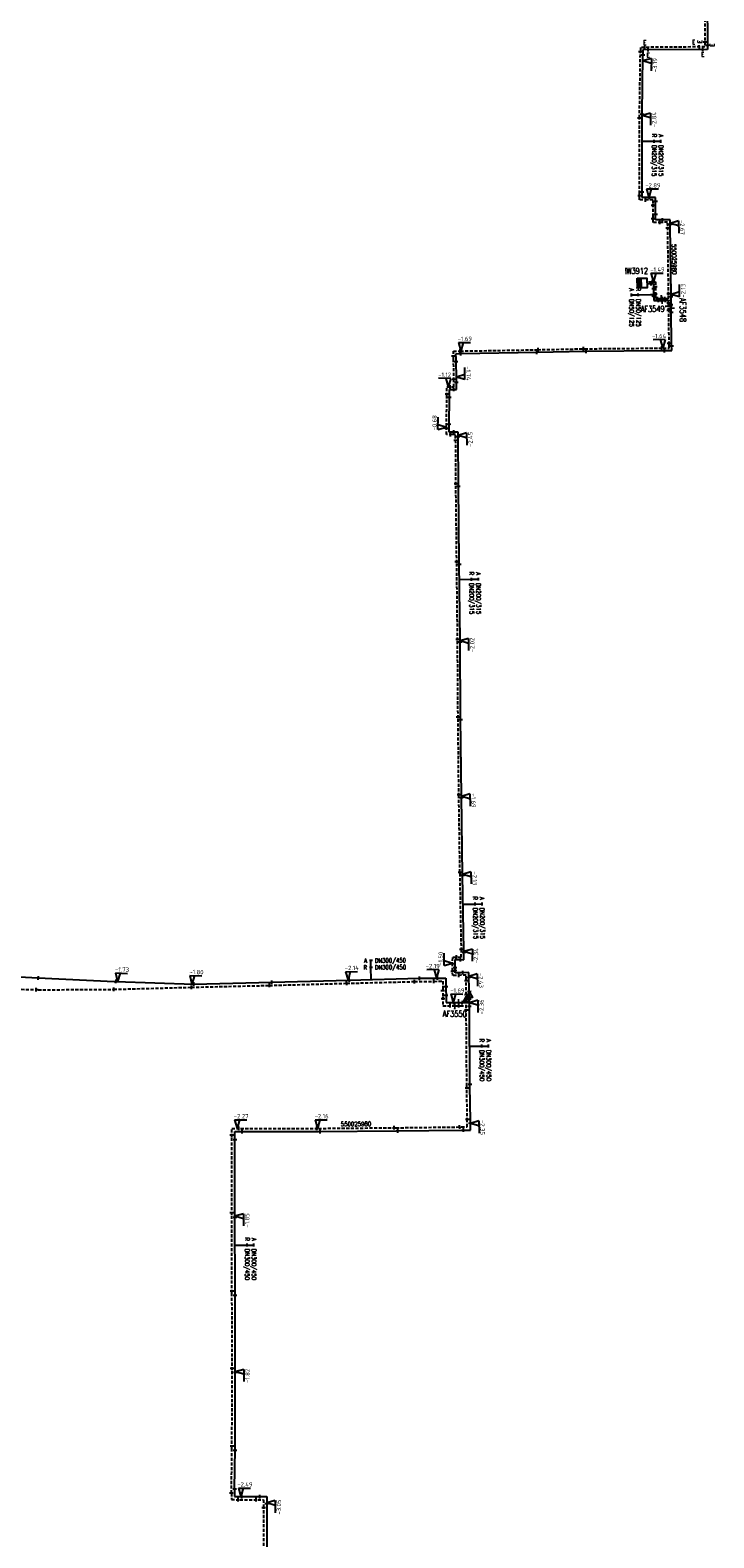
# Model space of a CAD drawing. Header units: millimetres. Extents: x 0 to 118318689, y 0 to 490460760.
# Tile 34 of 117: x 116360999 to 116501609, y 485519551 to 485829882. Entities that reach past the tile are written whole.
import ezdxf
from ezdxf.enums import TextEntityAlignment as Align

# ---------------------------------------------------------------- set-up
doc = ezdxf.new("R2010")
doc.units = ezdxf.units.MM
doc.header["$LTSCALE"] = 200
doc.linetypes.add('HIDDEN2', pattern=[4.7625, 3.175, -1.5875])
doc.layers.get('0').update_dxf_attribs({"color": 8})
for name, color, linetype in [('WT-C-AFSLUITER', 7, 'Continuous'), ('WT-C-kastWM', 7, 'Continuous'), ('WT-C-mof', 7, 'Continuous'), ('WT-C-VERLOOP', 7, 'Continuous'), ('WT-I-diam', 7, 'Continuous'), ('WT-I-info', 7, 'Continuous'), ('WT-I-NAP', 7, 'Continuous'), ('WT-L-aanvoer', 6, 'Continuous'), ('WT-L-retour', 6, 'HIDDEN2')]:
    doc.layers.add(name, color=color, linetype=linetype)
doc.styles.add('DIN17', font='ROMANS.SHX', dxfattribs={"width": 0.9})
doc.styles.add('ISOCP', font='ISOCP.SHX')

# ---------------------------------------------------------------- blocks, each defined once
blk = doc.blocks.new('LR-mofD')
at = {"color": 0, "linetype": 'ByBlock', "lineweight": -2}
blk.add_line((0, -0.75), (0, 0.75), dxfattribs=at)
at = {"color": 1, "linetype": 'ByBlock', "lineweight": -3, "style": 'DIN17', "width": 0.9}
blk.add_attdef('*1', text='', height=1.8, dxfattribs=at).set_placement((0, 2), align=Align.MIDDLE)
blk = doc.blocks.new('LR-mof')
at = {"color": 0, "linetype": 'ByBlock', "lineweight": -2}
blk.add_line((0, -0.75), (0, 0.75), dxfattribs=at)
blk = doc.blocks.new('nap1')
at = {"color": 0, "linetype": 'Continuous'}
for p, q in [((-1, 3.5), (0, 0)), ((-1, 3.5), (4, 3.5)), ((1, 3.5), (0, 0))]:
    blk.add_line(p, q, dxfattribs=at)
at = {"color": 0, "linetype": 'Continuous', "style": 'ISOCP'}
for tag, p in [('*1', (1.7, 5)), ('*2', (4, 1.5))]:
    blk.add_attdef(tag, text='', height=1.8, dxfattribs=at).set_placement(p, align=Align.MIDDLE)
blk = doc.blocks.new('LR-VERL')
at = {"color": 0, "linetype": 'ByBlock', "lineweight": -2}
blk.add_lwpolyline([(1.08, 0), (-1.08, -1.25), (-1.08, 1.25)], close=True, dxfattribs=at)
blk = doc.blocks.new('LR-AFS')
at = {"color": 0, "lineweight": -3, "const_width": 0.7}
blk.add_lwpolyline([(0, -1.5), (0, 1.5)], dxfattribs=at)
at = {"color": 7, "linetype": 'ByBlock', "lineweight": -2, "style": 'DIN17', "width": 0.9}
blk.add_attdef('*1', text='', height=2.5, dxfattribs=at).set_placement((0, 5), align=Align.MIDDLE)
at = {"color": 0, "linetype": 'ByBlock', "lineweight": -2, "style": 'DIN17', "width": 0.3, "flags": 1}
for tag, p in [('*2', (2.5, 1.5)), ('OCODE', (-7.5, -2.5)), ('ST', (-7.5, -5)), ('VCODE', (-2.5, -5)), ('NCODE', (-2.5, -2.5)), ('NIVO', (2.5, -5)), ('BC', (2.5, -2.5)), ('IMM', (7.5, -5)), ('RK', (7.5, -2.5)), ('VERTR', (-7.5, -10)), ('DEKM', (-7.5, -12.5)), ('FABR', (-7.5, -7.5)), ('PDATUM', (-2.5, -12.5)), ('OPBLEN', (-2.5, -10)), ('TYPE', (-2.5, -7.5)), ('OPBOUW', (2.5, -7.5)), ('HULPST', (2.5, -10)), ('OPM', (2.5, -12.5)), ('VERLSP', (7.5, -10)), ('BEDIEN', (7.5, -7.5)), ('BORD', (7.5, -12.5)), ('BORDL', (-7.5, -15)), ('BORDX', (-2.5, -15)), ('BORDY', (2.5, -15)), ('BORDZ', (7.5, -15))]:
    blk.add_attdef(tag, text='', height=1.8, dxfattribs=at).set_placement(p, align=Align.MIDDLE)
blk = doc.blocks.new('nap2')
at = {"color": 0, "linetype": 'Continuous'}
for p, q in [((1, 3.5), (-4, 3.5)), ((-1, 3.5), (0, 0)), ((1, 3.5), (0, 0))]:
    blk.add_line(p, q, dxfattribs=at)
at = {"color": 0, "linetype": 'Continuous', "style": 'ISOCP'}
for tag, p in [('*1', (-1.5, 5)), ('*2', (-4, 1.5))]:
    blk.add_attdef(tag, text='', height=1.8, dxfattribs=at).set_placement(p, align=Align.MIDDLE)
blk = doc.blocks.new('LR-DIAB2')
at = {"color": 0, "linetype": 'Continuous', "lineweight": -3}
blk.add_line((0, 5), (0, 7.8), dxfattribs=at)
at = {"color": 0, "lineweight": -3}
blk.add_line((0, 0), (0, 5), dxfattribs=at)
for points in [[(0.61, 7.8), (0, 7.8), (-0.61, 7.8)], [(0.61, 5), (0, 5), (-0.61, 5)]]:
    blk.add_lwpolyline(points, dxfattribs=at)
at = {"color": 1, "lineweight": -3, "style": 'DIN17', "width": 0.9}
for tag, p in [('*1', (-1.61, 7.8)), ('*2', (-1.61, 5.02))]:
    blk.add_attdef(tag, text='', height=1.8, dxfattribs=at).set_placement(p, align=Align.MIDDLE_RIGHT)
for tag, p in [('*11', (1.61, 7.8)), ('*12', (1.61, 5))]:
    blk.add_attdef(tag, text='', height=1.8, dxfattribs=at).set_placement(p, align=Align.MIDDLE_LEFT)
blk = doc.blocks.new('LR-hyp')
at = {"color": 7, "linetype": 'ByBlock', "lineweight": -3, "style": 'DIN17', "width": 0.9}
blk.add_attdef('*1', text='', height=1.8, dxfattribs=at).set_placement((0, 0), align=Align.MIDDLE)
at = {"color": 7, "linetype": 'ByBlock', "lineweight": -2, "style": 'DIN17', "width": 0.9, "flags": 1}
blk.add_attdef('*2', text='', height=1.8, dxfattribs=at).set_placement((0, -5), align=Align.MIDDLE)
blk = doc.blocks.new('LR-kastWM')
at = {"color": 0, "linetype": 'ByBlock', "lineweight": -3}
blk.add_lwpolyline([(-2, 2), (2, 2), (2, -2), (-2, -2)], close=True, dxfattribs=at)
at = {"color": 0}
blk.add_solid([(-2, -2), (0, -2), (-2, 2), (0, 2)], dxfattribs=at)
at = {"color": 7, "linetype": 'ByBlock', "lineweight": -3, "style": 'DIN17', "width": 0.7}
for tag, p in [('*1', (0, 5)), ('*2', (0, -5))]:
    blk.add_attdef(tag, text='', height=2.5, dxfattribs=at).set_placement(p, align=Align.MIDDLE)
at = {"color": 0, "linetype": 'ByBlock', "lineweight": -2, "style": 'DIN17', "width": 0.3, "flags": 1}
for tag, p in [('OCODE', (4.5, 1.25)), ('NCODE', (9.5, 1.25)), ('BC', (14.5, 1.25)), ('RK', (19.5, 1.25)), ('ST', (4.5, -1.25)), ('VCODE', (9.5, -1.25)), ('NIVO', (14.5, -1.25)), ('IMM', (19.5, -1.25))]:
    blk.add_attdef(tag, text='', height=1.8, dxfattribs=at).set_placement(p, align=Align.MIDDLE)
blk = doc.blocks.new('LR-DIAO2')
at = {"color": 0, "lineweight": -3}
blk.add_line((0, 0), (0, -5), dxfattribs=at)
at = {"color": 0, "linetype": 'Continuous', "lineweight": -3}
blk.add_line((0, -5), (0, -7.8), dxfattribs=at)
at = {"color": 0, "lineweight": -3}
for points in [[(0.61, -5), (0, -5), (-0.61, -5)], [(0.61, -7.8), (0, -7.8), (-0.61, -7.8)]]:
    blk.add_lwpolyline(points, dxfattribs=at)
at = {"color": 1, "lineweight": -3, "style": 'DIN17', "width": 0.9}
for tag, p in [('*1', (-1.61, -5)), ('*2', (-1.61, -7.78))]:
    blk.add_attdef(tag, text='', height=1.8, dxfattribs=at).set_placement(p, align=Align.MIDDLE_RIGHT)
for tag, p in [('*11', (1.61, -5)), ('*12', (1.61, -7.8))]:
    blk.add_attdef(tag, text='', height=1.8, dxfattribs=at).set_placement(p, align=Align.MIDDLE_LEFT)

msp = doc.modelspace()

# ---------------------------------------------------------------- linework, layer by layer
at = {"layer": 'WT-I-diam'}
msp.add_line((116489227, 485775382), (116488580, 485775376), dxfattribs=at)
at = {"layer": 'WT-L-aanvoer'}
for p, q in [((116500258, 485841209), (116500276, 485825927)), ((116486838, 485812556), (116487029, 485824735)), ((116500276, 485825927), (116487024, 485825823)), ((116487024, 485825823), (116487029, 485824735)), ((116486855, 485796256), (116486838, 485812556)), ((116486855, 485795440), (116486855, 485796256)), ((116487977, 485795440), (116486855, 485795440)), ((116489627, 485795440), (116487977, 485795440)), ((116489626, 485794195), (116489627, 485795440)), ((116489626, 485791535), (116489626, 485794195)), ((116489635, 485790819), (116489626, 485791535)), ((116490777, 485790833), (116489635, 485790819)), ((116492622, 485790856), (116490777, 485790833)), ((116492638, 485789555), (116492622, 485790856)), ((116492814, 485775364), (116492638, 485789555)), ((116488197, 485777702), (116488721, 485777707)), ((116488721, 485777707), (116489206, 485777711)), ((116489206, 485777711), (116489213, 485776915)), ((116489213, 485776915), (116489227, 485775382)), ((116489227, 485775382), (116489237, 485774239)), ((116489237, 485774239), (116490147, 485774247)), ((116490147, 485774247), (116490968, 485774254)), ((116490968, 485774254), (116491604, 485774260)), ((116491604, 485774260), (116492815, 485774271)), ((116492816, 485773601), (116492814, 485775364)), ((116492836, 485772631), (116492816, 485773601)), ((116492846, 485772079), (116492836, 485772631)), ((116492937, 485765177), (116492846, 485772079)), ((116492948, 485763932), (116492937, 485765177)), ((116448565, 485763290), (116449521, 485763310)), ((116448585, 485762297), (116448565, 485763290)), ((116448677, 485757754), (116448585, 485762297)), ((116449521, 485763310), (116465370, 485763591)), ((116465370, 485763591), (116475084, 485763786)), ((116475084, 485763786), (116491180, 485763918)), ((116491180, 485763918), (116492948, 485763932)), ((116447213, 485754594), (116447228, 485755937)), ((116447228, 485755937), (116447749, 485755931)), ((116447749, 485755931), (116448656, 485755921)), ((116448656, 485755921), (116448677, 485757754)), ((116447144, 485748376), (116447213, 485754594)), ((116447150, 485747157), (116447144, 485748376)), ((116447789, 485747160), (116447150, 485747157)), ((116449016, 485747167), (116447789, 485747160)), ((116449022, 485745905), (116449016, 485747167)), ((116449071, 485736280), (116449022, 485745905)), ((116449245, 485720253), (116449071, 485736280)), ((116449413, 485704249), (116449245, 485720253)), ((116449514, 485688253), (116449413, 485704249)), ((116449682, 485672248), (116449514, 485688253)), ((116449925, 485655958), (116449682, 485672248)), ((116450210, 485640424), (116449925, 485655958)), ((116448381, 485637394), (116448409, 485638579)), ((116448409, 485638579), (116449077, 485638563)), ((116449077, 485638563), (116450165, 485638536)), ((116450165, 485638536), (116450210, 485640424)), ((116354682, 485635226), (116362660, 485634790)), ((116362660, 485634790), (116378279, 485634083)), ((116426637, 485634355), (116441053, 485634724)), ((116441053, 485634724), (116444416, 485634750)), ((116444416, 485634750), (116446497, 485634766)), ((116446497, 485634766), (116446513, 485632625)), ((116448399, 485636281), (116448381, 485637394)), ((116448407, 485635839), (116448399, 485636281)), ((116449593, 485635859), (116448407, 485635839)), ((116451194, 485635886), (116449593, 485635859)), ((116451217, 485634519), (116451194, 485635886)), ((116378279, 485634083), (116378638, 485634071)), ((116378638, 485634071), (116394644, 485633534)), ((116394644, 485633534), (116410719, 485633917)), ((116410719, 485633917), (116426637, 485634355)), ((116446513, 485632625), (116446526, 485630916)), ((116451329, 485631310), (116451217, 485634519)), ((116446526, 485630916), (116446535, 485629729)), ((116446535, 485629729), (116447785, 485629739)), ((116447785, 485629739), (116449081, 485629720)), ((116449081, 485629720), (116449529, 485629713)), ((116449529, 485629713), (116451331, 485629687)), ((116451330, 485630132), (116451329, 485631310)), ((116451332, 485628615), (116451330, 485630132)), ((116451451, 485612580), (116451332, 485628615)), ((116451540, 485605406), (116451451, 485612580)), ((116451564, 485603497), (116451540, 485605406)), ((116403116, 485602044), (116403116, 485603175)), ((116403116, 485603175), (116404288, 485603175)), ((116403118, 485586020), (116403116, 485602044)), ((116404288, 485603175), (116420301, 485603178)), ((116420301, 485603178), (116436251, 485603307)), ((116436251, 485603307), (116449722, 485603475)), ((116449722, 485603475), (116451564, 485603497)), ((116403153, 485569973), (116403118, 485586020)), ((116403190, 485554036), (116403153, 485569973)), ((116403146, 485537964), (116403190, 485554036)), ((116403055, 485529545), (116403146, 485537964)), ((116403055, 485529545), (116403041, 485528062)), ((116403041, 485528062), (116404137, 485528051)), ((116404137, 485528051), (116407835, 485528046)), ((116407835, 485528046), (116409651, 485528043)), ((116409651, 485528043), (116409648, 485526168)), ((116409648, 485526168), (116409675, 485514214))]:
    msp.add_line(p, q, dxfattribs=at)
at = {"layer": 'WT-L-retour'}
for p, q in [((116499742, 485841721), (116499761, 485826438)), ((116486317, 485811844), (116486510, 485825428)), ((116499761, 485826438), (116486506, 485826334)), ((116486506, 485826334), (116486510, 485825428)), ((116486340, 485796256), (116486317, 485811844)), ((116486339, 485794925), (116486340, 485796256)), ((116487977, 485794925), (116486339, 485794925)), ((116489112, 485794925), (116487977, 485794925)), ((116489111, 485794195), (116489112, 485794925)), ((116489111, 485791532), (116489111, 485794195)), ((116489126, 485790298), (116489111, 485791532)), ((116490784, 485790318), (116489126, 485790298)), ((116492113, 485790335), (116490784, 485790318)), ((116492123, 485789548), (116492113, 485790335)), ((116492299, 485775360), (116492123, 485789548)), ((116488192, 485778082), (116488988, 485778089)), ((116488988, 485778089), (116489583, 485778094)), ((116489583, 485778094), (116489593, 485776919)), ((116489593, 485776919), (116489607, 485775385)), ((116489607, 485775385), (116489614, 485774622)), ((116489614, 485774622), (116490144, 485774627)), ((116490144, 485774627), (116490815, 485774633)), ((116490815, 485774633), (116491601, 485774640)), ((116491601, 485774640), (116492300, 485774646)), ((116492301, 485773595), (116492299, 485775360)), ((116492312, 485773048), (116492301, 485773595)), ((116492332, 485772070), (116492312, 485773048)), ((116492422, 485765172), (116492332, 485772070)), ((116492428, 485764443), (116492422, 485765172)), ((116448040, 485763795), (116449511, 485763825)), ((116448070, 485762287), (116448040, 485763795)), ((116448161, 485757752), (116448070, 485762287)), ((116449511, 485763825), (116465360, 485764106)), ((116465360, 485764106), (116475077, 485764301)), ((116475077, 485764301), (116491176, 485764433)), ((116491176, 485764433), (116492428, 485764443)), ((116446698, 485754600), (116446718, 485756457)), ((116446718, 485756457), (116447755, 485756446)), ((116447755, 485756446), (116448147, 485756442)), ((116448147, 485756442), (116448161, 485757752)), ((116446629, 485748378), (116446698, 485754600)), ((116446638, 485746639), (116446629, 485748378)), ((116447792, 485746645), (116446638, 485746639)), ((116448503, 485746649), (116447792, 485746645)), ((116448507, 485745902), (116448503, 485746649)), ((116448556, 485736276), (116448507, 485745902)), ((116448730, 485720247), (116448556, 485736276)), ((116448898, 485704245), (116448730, 485720247)), ((116448999, 485688249), (116448898, 485704245)), ((116449167, 485672241), (116448999, 485688249)), ((116449399, 485656543), (116449167, 485672241)), ((116449695, 485640425), (116449399, 485656543)), ((116447866, 485637396), (116447907, 485639106)), ((116447907, 485639106), (116449089, 485639077)), ((116449089, 485639077), (116449662, 485639064)), ((116449662, 485639064), (116449695, 485640425)), ((116447885, 485636273), (116447866, 485637396)), ((116447901, 485635315), (116447885, 485636273)), ((116449602, 485635344), (116447901, 485635315)), ((116450688, 485635362), (116449602, 485635344)), ((116450702, 485634510), (116450688, 485635362)), ((116362660, 485632350), (116354090, 485632450)), ((116362660, 485632350), (116378194, 485632453)), ((116378194, 485632453), (116394184, 485632880)), ((116394184, 485632880), (116410201, 485633253)), ((116410201, 485633253), (116426096, 485633690)), ((116426096, 485633690), (116440058, 485634050)), ((116440058, 485634050), (116444045, 485634097)), ((116444045, 485634097), (116445852, 485634111)), ((116445852, 485634111), (116445863, 485632620)), ((116445863, 485632620), (116445876, 485630911)), ((116450680, 485630380), (116450702, 485634510)), ((116445876, 485630911), (116445890, 485629074)), ((116445890, 485629074), (116447783, 485629089)), ((116447783, 485629089), (116448318, 485629081)), ((116448318, 485629081), (116449519, 485629063)), ((116449519, 485629063), (116450682, 485629046)), ((116450680, 485630131), (116450680, 485630380)), ((116450682, 485628612), (116450680, 485630131)), ((116450801, 485612574), (116450682, 485628612)), ((116450890, 485605398), (116450801, 485612574)), ((116402466, 485602044), (116402466, 485603825)), ((116402466, 485603825), (116404288, 485603825)), ((116404288, 485603825), (116420299, 485603828)), ((116420299, 485603828), (116436245, 485603957)), ((116436245, 485603957), (116449714, 485604124)), ((116449714, 485604124), (116450906, 485604139)), ((116450906, 485604139), (116450890, 485605398)), ((116402468, 485586020), (116402466, 485602044)), ((116402503, 485569972), (116402468, 485586020)), ((116402540, 485554036), (116402503, 485569972)), ((116402496, 485537969), (116402540, 485554036)), ((116402397, 485528728), (116402496, 485537969)), ((116402397, 485528728), (116402384, 485527419)), ((116402384, 485527419), (116404133, 485527401)), ((116404133, 485527401), (116407834, 485527396)), ((116407834, 485527396), (116409000, 485527394)), ((116409000, 485527394), (116408998, 485526167)), ((116408998, 485526167), (116409025, 485514212))]:
    msp.add_line(p, q, dxfattribs=at)

# ---------------------------------------------------------------- block references
at = {"layer": 'WT-C-AFSLUITER', "linetype": 'Continuous'}
ref = msp.add_blockref('LR-AFS', (116490968, 485774254), dxfattribs=dict(at, xscale=500, yscale=500, zscale=500, rotation=0.5119))
ref.add_attrib('*1', 'AF3549', dxfattribs={"layer": '0', "color": 7, "linetype": 'ByBlock', "lineweight": -2, "height": 1250, "rotation": 0.5119, "style": 'DIN17', "width": 0.65}).set_placement((116489021, 485772499), align=Align.MIDDLE)
at = {"layer": 'WT-C-AFSLUITER', "linetype": 'Continuous', "xscale": 500, "yscale": 500, "zscale": 500}
for p, rotation in [((116490815, 485774633), 0.5119), ((116492312, 485773048), 271.1383), ((116448318, 485629081), 359.1612)]:
    msp.add_blockref('LR-AFS', p, dxfattribs=dict(at, rotation=rotation))
at = {"layer": 'WT-C-AFSLUITER', "linetype": 'Continuous'}
ref = msp.add_blockref('LR-AFS', (116492836, 485772631), dxfattribs=dict(at, xscale=500, yscale=500, zscale=500, rotation=271.1383))
ref.add_attrib('*1', 'AF3548', dxfattribs={"layer": '0', "color": 7, "linetype": 'ByBlock', "lineweight": -2, "height": 1250, "rotation": 271.1383, "style": 'DIN17', "width": 0.65}).set_placement((116495236, 485772254), align=Align.MIDDLE)
ref = msp.add_blockref('LR-AFS', (116449081, 485629720), dxfattribs=dict(at, xscale=500, yscale=500, zscale=500, rotation=359.1612))
ref.add_attrib('*1', 'AF3550', dxfattribs={"layer": '0', "color": 7, "linetype": 'ByBlock', "lineweight": -2, "height": 1250, "rotation": 359.1612, "style": 'DIN17', "width": 0.65}).set_placement((116448323, 485627411), align=Align.MIDDLE)
at = {"layer": 'WT-C-kastWM', "linetype": 'Continuous'}
ref = msp.add_blockref('LR-kastWM', (116486872, 485777839), dxfattribs=dict(at, xscale=499.9999999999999, yscale=499.9999999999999, zscale=499.9999999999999, rotation=0.5568936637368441))
ref.add_attrib('*1', 'IW3912', dxfattribs={"layer": '0', "color": 7, "linetype": 'ByBlock', "lineweight": -3, "height": 1250, "rotation": 0.55689, "style": 'DIN17', "width": 0.65}).set_placement((116485685, 485780328), align=Align.MIDDLE)
at = {"layer": 'WT-C-mof', "xscale": 500, "yscale": 500, "zscale": 500, "rotation": 0.4505000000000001}
msp.add_blockref('LR-mofD', (116487416, 485826341), dxfattribs=at).add_auto_attribs({'*1': 'E'})
at = {"layer": 'WT-C-mof'}
ref = msp.add_blockref('LR-mofD', (116498628, 485826429), dxfattribs=dict(at, xscale=500, yscale=500, zscale=500, rotation=0.4505000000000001))
ref.add_attrib('*1', 'E', dxfattribs={"layer": '0', "color": 1, "linetype": 'ByBlock', "lineweight": -3, "height": 900, "rotation": 0.4505, "style": 'DIN17', "width": 0.9}).set_placement((116497471, 485827423), align=Align.MIDDLE)
ref = msp.add_blockref('LR-mofD', (116499759, 485827509), dxfattribs=dict(at, xscale=500, yscale=500, zscale=500, rotation=270.0687))
ref.add_attrib('*1', 'E', dxfattribs={"layer": '0', "color": 1, "linetype": 'ByBlock', "lineweight": -3, "height": 900, "rotation": 90.0687, "style": 'DIN17', "width": 0.9}).set_placement((116498786, 485827500), align=Align.MIDDLE)
ref = msp.add_blockref('LR-mofD', (116500275, 485826821), dxfattribs=dict(at, xscale=500, yscale=500, zscale=500, rotation=270.0687))
ref.add_attrib('*1', 'E', dxfattribs={"layer": '0', "color": 1, "linetype": 'ByBlock', "lineweight": -3, "height": 900, "rotation": 90.0687, "style": 'DIN17', "width": 0.9}).set_placement((116501275, 485826822), align=Align.MIDDLE)
at = {"layer": 'WT-C-mof', "linetype": 'Continuous', "xscale": 500, "yscale": 500, "zscale": 500}
for p, rotation in [((116486510, 485825428), 89.1829), ((116487029, 485824735), 89.08150000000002), ((116486317, 485811844), 270.0846), ((116486838, 485812556), 89.03170000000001), ((116486854, 485796636), 270.0846), ((116486340, 485795789), 89.98860000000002), ((116487575, 485794925), 359.9886), ((116488412, 485795440), 359.9886), ((116489111, 485793805), 89.98860000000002), ((116489627, 485794584), 89.98860000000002), ((116489116, 485791138), 270.7124000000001), ((116489626, 485791923), 89.98860000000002), ((116490495, 485790315), 0.7124), ((116491044, 485790837), 0.7124), ((116492633, 485789935), 270.7124000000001), ((116492127, 485789206), 270.7124000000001), ((116488721, 485777707), 0.5119), ((116488988, 485778089), 0.5119), ((116489215, 485776698), 270.5119000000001), ((116489229, 485775196), 270.5119000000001), ((116489591, 485777143), 270.5119000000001), ((116489605, 485775603), 270.5119000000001), ((116490044, 485774626), 0.5119), ((116490243, 485774248), 0.5119), ((116491672, 485774260), 0.5119), ((116492295, 485775677), 270.7124000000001), ((116492815, 485775066), 270.0654), ((116492301, 485773779), 270.0654), ((116492327, 485772282), 271.1383), ((116492820, 485773388), 271.1383), ((116492849, 485771860), 270.7542), ((116492419, 485765448), 270.7542), ((116492939, 485764918), 270.4683), ((116448059, 485762824), 271.1548), ((116449421, 485763823), 1.1548), ((116449595, 485763311), 1.0185), ((116465233, 485763589), 1.0185), ((116465501, 485764109), 1.1501), ((116474807, 485764296), 1.1501), ((116475358, 485763789), 0.4683), ((116490916, 485764431), 0.4683), ((116491434, 485763920), 0.4683), ((116448597, 485761690), 271.1548), ((116447378, 485756450), 359.3680000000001), ((116448155, 485758080), 271.1548), ((116448141, 485755927), 359.3680000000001), ((116448672, 485757370), 89.368), ((116446702, 485754934), 89.368), ((116447209, 485754250), 89.368), ((116446631, 485747972), 270.2926), ((116447148, 485748749), 89.368), ((116447427, 485746643), 0.2926), ((116448138, 485747162), 0.2926), ((116449020, 485746264), 270.2926), ((116448509, 485745524), 270.2926), ((116448555, 485736571), 270.2926), ((116449074, 485736022), 270.6213), ((116448727, 485720532), 270.6213), ((116449248, 485719972), 270.6015), ((116448895, 485704542), 270.6015), ((116449415, 485703977), 270.3605), ((116448997, 485688555), 270.3605), ((116449517, 485687966), 270.6036), ((116449164, 485672531), 270.6036), ((116449686, 485671960), 270.8558), ((116449399, 485656543), 271.0524), ((116449925, 485655958), 271.0524), ((116447872, 485637674), 88.61940000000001), ((116448657, 485639088), 358.6194), ((116449689, 485640726), 271.0524), ((116449495, 485638553), 358.6194), ((116450200, 485640014), 88.61940000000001), ((116362658, 485634790), 356.8751999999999), ((116426637, 485634355), 1.4675), ((116441053, 485634724), 1.4675), ((116444781, 485634753), 0.4374), ((116447885, 485636221), 270.9669), ((116448388, 485636971), 270.9669), ((116448398, 485636360), 270.9669), ((116449181, 485635337), 0.9668999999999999), ((116450009, 485635866), 0.9668999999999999), ((116451210, 485634919), 270.9669), ((116362206, 485632355), 359.3314), ((116378194, 485632453), 0.3816), ((116378638, 485634071), 358.0789), ((116394184, 485632880), 359.7454), ((116394644, 485633534), 1.3586), ((116410201, 485633253), 1.3586), ((116410719, 485633917), 1.579), ((116426096, 485633690), 1.579), ((116440058, 485634050), 1.4723), ((116444045, 485634097), 0.4374), ((116445866, 485632189), 270.4374), ((116446510, 485633009), 270.4374), ((116450701, 485634219), 89.6952), ((116451304, 485632030), 271.9964), ((116445879, 485630541), 270.4374), ((116446523, 485631270), 270.4374), ((116447361, 485629086), 0.4374), ((116448124, 485629734), 359.1612), ((116449153, 485629069), 359.1612), ((116449883, 485629708), 359.1612), ((116450681, 485629776), 270.0776), ((116450685, 485631291), 89.6952), ((116451330, 485630498), 270.0776), ((116451332, 485628998), 270.0776), ((116450685, 485628250), 270.4247), ((116451449, 485612920), 270.4247), ((116450807, 485612159), 270.7115), ((116403906, 485603825), 0.0071), ((116404607, 485603175), 0.011), ((116419933, 485603828), 0.011), ((116420633, 485603181), 0.4641000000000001), ((116435859, 485603954), 0.4641000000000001), ((116436627, 485603312), 0.7115), ((116449333, 485604120), 0.7115), ((116450094, 485603479), 0.7115), ((116450886, 485605729), 270.7115), ((116451546, 485604939), 270.7115), ((116402466, 485602487), 270.0071), ((116403116, 485601544), 270.0071), ((116402468, 485586495), 270.0071), ((116403119, 485585558), 270.1248), ((116402502, 485570415), 270.1248), ((116403154, 485569519), 270.1319), ((116402539, 485554489), 270.1319), ((116403188, 485553559), 89.8457), ((116402498, 485538437), 89.8457), ((116403142, 485537518), 89.3815), ((116403055, 485529545), 89.4212), ((116402397, 485528728), 89.4212), ((116403782, 485527405), 359.4211999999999), ((116404555, 485528051), 359.9136), ((116407447, 485527396), 359.9136), ((116408242, 485528045), 359.9136), ((116409648, 485526568), 89.9136), ((116408999, 485525773), 270.1306)]:
    msp.add_blockref('LR-mof', p, dxfattribs=dict(at, rotation=rotation))
at = {"layer": 'WT-C-mof'}
ref = msp.add_blockref('LR-mofD', (116488112, 485825831), dxfattribs=dict(at, xscale=500, yscale=500, zscale=500, rotation=0.4505000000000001))
ref.add_attrib('*1', 'E', dxfattribs={"layer": '0', "color": 1, "linetype": 'ByBlock', "lineweight": -3, "height": 900, "rotation": 0.4505, "style": 'DIN17', "width": 0.9}).set_placement((116488115, 485824767), align=Align.MIDDLE)
ref = msp.add_blockref('LR-mofD', (116499327, 485825919), dxfattribs=dict(at, xscale=500, yscale=500, zscale=500, rotation=0.4505000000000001))
ref.add_attrib('*1', 'E', dxfattribs={"layer": '0', "color": 1, "linetype": 'ByBlock', "lineweight": -3, "height": 900, "rotation": 0.4505, "style": 'DIN17', "width": 0.9}).set_placement((116499330, 485824925), align=Align.MIDDLE)
at = {"layer": 'WT-C-mof', "linetype": 'Continuous', "xscale": 500, "yscale": 500, "zscale": 500}
msp.add_blockref('LR-mof', (116491560, 485774650), dxfattribs=at)
at = {"layer": 'WT-C-VERLOOP', "linetype": 'Continuous', "xscale": 500, "yscale": 500, "zscale": 500, "rotation": 90.07760000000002}
for p in [(116451329, 485631310), (116450680, 485630380)]:
    msp.add_blockref('LR-VERL', p, dxfattribs=at)
at = {"layer": 'WT-I-diam', "linetype": 'Continuous'}
for name, p, xscale, yscale, zscale, rotation, values in [('LR-DIAB2', (116486843, 485807007), 500, 500, 500, 270.0601862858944, {'*1': 'A', '*11': 'DN200/315', '*2': 'R', '*12': 'DN200/315'}), ('LR-DIAO2', (116488580, 485775376), 500.0000000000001, 500.0000000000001, 500.0000000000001, 270.5119198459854, {'*1': 'R', '*11': 'DN50/125', '*2': 'A', '*12': 'DN50/125'}), ('LR-DIAB2', (116449281, 485716840), 500, 500, 500, 270.6014736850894, {'*1': 'A', '*11': 'DN200/315', '*2': 'R', '*12': 'DN200/315'}), ('LR-DIAB2', (116450035, 485649969), 500, 500, 500, 271.052382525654, {'*1': 'A', '*11': 'DN200/315', '*2': 'R', '*12': 'DN200/315'}), ('LR-DIAB2', (116431098, 485634469), 500, 500, 500, 0.4373638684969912, {'*1': 'A', '*11': 'DN300/450', '*2': 'R', '*12': 'DN300/450'}), ('LR-DIAB2', (116451391, 485620742), 500, 500, 500, 270.4247486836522, {'*1': 'A', '*11': 'DN300/450', '*2': 'R', '*12': 'DN300/450'}), ('LR-DIAB2', (116403132, 485579813), 500, 500, 500, 270.1248222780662, {'*1': 'A', '*11': 'DN300/450', '*2': 'R', '*12': 'DN300/450'})]:
    msp.add_blockref(name, p, dxfattribs=dict(at, xscale=xscale, yscale=yscale, zscale=zscale, rotation=rotation)).add_auto_attribs(values)
at = {"layer": 'WT-I-info', "linetype": 'Continuous'}
ref = msp.add_blockref('LR-hyp', (116493460, 485782737), dxfattribs=dict(at, xscale=500.0000000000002, yscale=500.0000000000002, zscale=500.0000000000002, rotation=90.71239999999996))
ref.add_attrib('*1', '550025980', dxfattribs={"layer": '0', "color": 0, "linetype": 'ByBlock', "lineweight": -3, "height": 900, "rotation": 270.7124, "style": 'DIN17', "width": 0.9}).set_placement((116493460, 485782737), align=Align.MIDDLE)
ref = msp.add_blockref('LR-hyp', (116428014, 485604742), dxfattribs=dict(at, xscale=500, yscale=500, zscale=500, rotation=0.4641000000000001))
ref.add_attrib('*1', '550025980', dxfattribs={"layer": '0', "color": 0, "linetype": 'ByBlock', "lineweight": -3, "height": 900, "rotation": 0.4641, "style": 'DIN17', "width": 0.9}).set_placement((116428014, 485604742), align=Align.MIDDLE)
at = {"layer": 'WT-I-NAP', "linetype": 'Continuous'}
ref = msp.add_blockref('nap1', (116487014, 485823570), dxfattribs=dict(at, xscale=500, yscale=500, zscale=500, rotation=269.031725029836))
ref.add_attrib('*1', '-3.19', dxfattribs={"layer": '0', "color": 1, "linetype": 'Continuous', "height": 900, "rotation": 89.03173, "style": 'ISOCP'}).set_placement((116489499, 485822677), align=Align.MIDDLE)
ref = msp.add_blockref('nap1', (116486838, 485812328), dxfattribs=dict(at, xscale=500, yscale=500, zscale=500, rotation=269.7695750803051))
ref.add_attrib('*1', '-2.84', dxfattribs={"layer": '0', "color": 1, "linetype": 'Continuous', "height": 900, "rotation": 89.76958, "style": 'ISOCP'}).set_placement((116489334, 485811468), align=Align.MIDDLE)
ref = msp.add_blockref('nap1', (116488228, 485795440), dxfattribs=dict(at, xscale=500, yscale=500, zscale=500, rotation=359.9885986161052))
ref.add_attrib('*1', '-2.89', dxfattribs={"layer": '0', "color": 1, "linetype": 'Continuous', "height": 900, "rotation": 359.9886, "style": 'ISOCP'}).set_placement((116489079, 485797940), align=Align.MIDDLE)
ref = msp.add_blockref('nap1', (116492631, 485790105), dxfattribs=dict(at, xscale=500, yscale=500, zscale=500, rotation=270.7124468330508))
ref.add_attrib('*1', '-2.67', dxfattribs={"layer": '0', "color": 1, "linetype": 'Continuous', "height": 900, "rotation": 270.71245, "style": 'ISOCP'}).set_placement((116495141, 485789286), align=Align.MIDDLE)
ref = msp.add_blockref('nap1', (116489189, 485778091), dxfattribs=dict(at, xscale=500, yscale=500, zscale=500, rotation=0.5119198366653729))
ref.add_attrib('*1', '-1.49', dxfattribs={"layer": '0', "color": 1, "linetype": 'Continuous', "height": 900, "rotation": 0.51192, "style": 'ISOCP'}).set_placement((116490017, 485780598), align=Align.MIDDLE)
ref = msp.add_blockref('nap2', (116492813, 485775486), dxfattribs=dict(at, xscale=500, yscale=500, zscale=500, rotation=270.3123837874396))
ref.add_attrib('*1', '-2.13', dxfattribs={"layer": '0', "color": 1, "linetype": 'Continuous', "height": 900, "rotation": 90.31238, "style": 'ISOCP'}).set_placement((116495309, 485776250), align=Align.MIDDLE)
ref = msp.add_blockref('nap1', (116449592, 485763826), dxfattribs=dict(at, xscale=500, yscale=500, zscale=500, rotation=1.018526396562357))
ref.add_attrib('*1', '-1.69', dxfattribs={"layer": '0', "color": 1, "linetype": 'Continuous', "height": 900, "rotation": 1.01853, "style": 'ISOCP'}).set_placement((116450398, 485766341), align=Align.MIDDLE)
ref = msp.add_blockref('nap2', (116491118, 485764433), dxfattribs=dict(at, xscale=500, yscale=500, zscale=500, rotation=0.4683247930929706))
ref.add_attrib('*1', '-1.64', dxfattribs={"layer": '0', "color": 1, "linetype": 'Continuous', "height": 900, "rotation": 0.46832, "style": 'ISOCP'}).set_placement((116490348, 485766926), align=Align.MIDDLE)
ref = msp.add_blockref('nap2', (116446972, 485756454), dxfattribs=dict(at, xscale=500, yscale=500, zscale=500, rotation=359.3680148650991))
ref.add_attrib('*1', '-1.12', dxfattribs={"layer": '0', "color": 1, "linetype": 'Continuous', "height": 900, "rotation": 359.36801, "style": 'ISOCP'}).set_placement((116446249, 485758963), align=Align.MIDDLE)
ref = msp.add_blockref('nap2', (116448663, 485758444), dxfattribs=dict(at, xscale=500, yscale=500, zscale=500, rotation=271.1547716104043))
ref.add_attrib('*1', '-1.74', dxfattribs={"layer": '0', "color": 1, "linetype": 'Continuous', "height": 900, "rotation": 271.15477, "style": 'ISOCP'}).set_placement((116451147, 485759244), align=Align.MIDDLE)
ref = msp.add_blockref('nap1', (116446630, 485748196), dxfattribs=dict(at, xscale=500, yscale=500, zscale=500, rotation=89.59196432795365))
ref.add_attrib('*1', '-0.68', dxfattribs={"layer": '0', "color": 1, "linetype": 'Continuous', "height": 900, "rotation": 89.59196, "style": 'ISOCP'}).set_placement((116444136, 485749064), align=Align.MIDDLE)
ref = msp.add_blockref('nap1', (116449019, 485746481), dxfattribs=dict(at, xscale=500, yscale=500, zscale=500, rotation=270.2925640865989))
ref.add_attrib('*1', '-2.45', dxfattribs={"layer": '0', "color": 1, "linetype": 'Continuous', "height": 900, "rotation": 90.29256, "style": 'ISOCP'}).set_placement((116451523, 485745643), align=Align.MIDDLE)
ref = msp.add_blockref('nap1', (116449414, 485704155), dxfattribs=dict(at, xscale=500, yscale=500, zscale=500, rotation=270.3604786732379))
ref.add_attrib('*1', '-2.02', dxfattribs={"layer": '0', "color": 1, "linetype": 'Continuous', "height": 900, "rotation": 90.36048, "style": 'ISOCP'}).set_placement((116451919, 485703321), align=Align.MIDDLE)
ref = msp.add_blockref('nap1', (116449684, 485672134), dxfattribs=dict(at, xscale=500, yscale=500, zscale=500, rotation=270.8527964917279))
ref.add_attrib('*1', '-1.69', dxfattribs={"layer": '0', "color": 1, "linetype": 'Continuous', "height": 900, "rotation": 270.8528, "style": 'ISOCP'}).set_placement((116452196, 485671321), align=Align.MIDDLE)
ref = msp.add_blockref('nap1', (116449923, 485656102), dxfattribs=dict(at, xscale=500, yscale=500, zscale=500, rotation=271.052382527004))
ref.add_attrib('*1', '-2.13', dxfattribs={"layer": '0', "color": 1, "linetype": 'Continuous', "height": 900, "rotation": 271.05238, "style": 'ISOCP'}).set_placement((116452438, 485655298), align=Align.MIDDLE)
ref = msp.add_blockref('nap1', (116450206, 485640264), dxfattribs=dict(at, xscale=500, yscale=500, zscale=500, rotation=268.6193858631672))
ref.add_attrib('*1', '-2.34', dxfattribs={"layer": '0', "color": 1, "linetype": 'Continuous', "height": 900, "rotation": 88.61939, "style": 'ISOCP'}).set_placement((116452685, 485639353), align=Align.MIDDLE)
ref = msp.add_blockref('nap2', (116444573, 485634751), dxfattribs=dict(at, xscale=500, yscale=500, zscale=500, rotation=0.4373638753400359))
ref.add_attrib('*1', '-2.19', dxfattribs={"layer": '0', "color": 1, "linetype": 'Continuous', "height": 900, "rotation": 0.43736, "style": 'ISOCP'}).set_placement((116443804, 485637245), align=Align.MIDDLE)
ref = msp.add_blockref('nap1', (116447876, 485637841), dxfattribs=dict(at, xscale=500, yscale=500, zscale=500, rotation=88.61938586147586))
ref.add_attrib('*1', '-1.50', dxfattribs={"layer": '0', "color": 1, "linetype": 'Continuous', "height": 900, "rotation": 88.61939, "style": 'ISOCP'}).set_placement((116445398, 485638751), align=Align.MIDDLE)
ref = msp.add_blockref('nap1', (116378970, 485634060), dxfattribs=dict(at, xscale=500, yscale=500, zscale=500, rotation=358.0788714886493))
ref.add_attrib('*1', '-1.73', dxfattribs={"layer": '0', "color": 1, "linetype": 'Continuous', "height": 900, "rotation": 358.07887, "style": 'ISOCP'}).set_placement((116379904, 485636530), align=Align.MIDDLE)
ref = msp.add_blockref('nap1', (116394267, 485633547), dxfattribs=dict(at, xscale=500, yscale=500, zscale=500, rotation=358.0788714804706))
ref.add_attrib('*1', '-1.80', dxfattribs={"layer": '0', "color": 1, "linetype": 'Continuous', "height": 900, "rotation": 358.07887, "style": 'ISOCP'}).set_placement((116395200, 485636017), align=Align.MIDDLE)
ref = msp.add_blockref('nap1', (116426370, 485634347), dxfattribs=dict(at, xscale=500, yscale=500, zscale=500, rotation=1.577092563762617))
ref.add_attrib('*1', '-2.14', dxfattribs={"layer": '0', "color": 1, "linetype": 'Continuous', "height": 900, "rotation": 1.57709, "style": 'ISOCP'}).set_placement((116427152, 485636870), align=Align.MIDDLE)
ref = msp.add_blockref('nap1', (116451207, 485635099), dxfattribs=dict(at, xscale=500, yscale=500, zscale=500, rotation=270.9668865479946))
ref.add_attrib('*1', '-2.43', dxfattribs={"layer": '0', "color": 1, "linetype": 'Continuous', "height": 900, "rotation": 270.96689, "style": 'ISOCP'}).set_placement((116453721, 485634291), align=Align.MIDDLE)
ref = msp.add_blockref('nap1', (116447978, 485629736), dxfattribs=dict(at, xscale=500, yscale=500, zscale=500, rotation=359.1612264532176))
ref.add_attrib('*1', '-1.69', dxfattribs={"layer": '0', "color": 1, "linetype": 'Continuous', "height": 900, "rotation": 359.16123, "style": 'ISOCP'}).set_placement((116448865, 485632223), align=Align.MIDDLE)
ref = msp.add_blockref('nap1', (116451331, 485629687), dxfattribs=dict(at, xscale=500, yscale=500, zscale=500, rotation=270.0776056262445))
ref.add_attrib('*1', '-2.36', dxfattribs={"layer": '0', "color": 1, "linetype": 'Continuous', "height": 900, "rotation": 90.07761, "style": 'ISOCP'}).set_placement((116453832, 485628840), align=Align.MIDDLE)
ref = msp.add_blockref('nap1', (116403540, 485603825), dxfattribs=dict(at, xscale=500, yscale=500, zscale=500, rotation=0.007059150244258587))
ref.add_attrib('*1', '-2.27', dxfattribs={"layer": '0', "color": 1, "linetype": 'Continuous', "height": 900, "rotation": 0.00706, "style": 'ISOCP'}).set_placement((116404390, 485606325), align=Align.MIDDLE)
ref = msp.add_blockref('nap1', (116420108, 485603828), dxfattribs=dict(at, xscale=500, yscale=500, zscale=500, rotation=0.4641225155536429))
ref.add_attrib('*1', '-2.16', dxfattribs={"layer": '0', "color": 1, "linetype": 'Continuous', "height": 900, "rotation": 0.46412, "style": 'ISOCP'}).set_placement((116420938, 485606335), align=Align.MIDDLE)
ref = msp.add_blockref('nap1', (116451548, 485604833), dxfattribs=dict(at, xscale=500, yscale=500, zscale=500, rotation=270.7114895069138))
ref.add_attrib('*1', '-2.35', dxfattribs={"layer": '0', "color": 1, "linetype": 'Continuous', "height": 900, "rotation": 270.71149, "style": 'ISOCP'}).set_placement((116454058, 485604014), align=Align.MIDDLE)
ref = msp.add_blockref('nap1', (116403119, 485585736), dxfattribs=dict(at, xscale=500, yscale=500, zscale=500, rotation=270.1248222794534))
ref.add_attrib('*1', '-1.85', dxfattribs={"layer": '0', "color": 1, "linetype": 'Continuous', "height": 900, "rotation": 90.12482, "style": 'ISOCP'}).set_placement((116405620, 485584891), align=Align.MIDDLE)
ref = msp.add_blockref('nap1', (116403189, 485553740), dxfattribs=dict(at, xscale=500, yscale=500, zscale=500, rotation=269.8457328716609))
ref.add_attrib('*1', '-1.82', dxfattribs={"layer": '0', "color": 1, "linetype": 'Continuous', "height": 900, "rotation": 89.84573, "style": 'ISOCP'}).set_placement((116405687, 485552882), align=Align.MIDDLE)
ref = msp.add_blockref('nap1', (116404316, 485528051), dxfattribs=dict(at, xscale=500, yscale=500, zscale=500, rotation=359.913588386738))
ref.add_attrib('*1', '-2.49', dxfattribs={"layer": '0', "color": 1, "linetype": 'Continuous', "height": 900, "rotation": 359.91359, "style": 'ISOCP'}).set_placement((116405170, 485530550), align=Align.MIDDLE)
ref = msp.add_blockref('nap1', (116409649, 485526727), dxfattribs=dict(at, xscale=500, yscale=500, zscale=500, rotation=269.9871429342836))
ref.add_attrib('*1', '-3.05', dxfattribs={"layer": '0', "color": 1, "linetype": 'Continuous', "height": 900, "rotation": 89.98714, "style": 'ISOCP'}).set_placement((116412148, 485525876), align=Align.MIDDLE)

doc.saveas('drawing.dxf')
